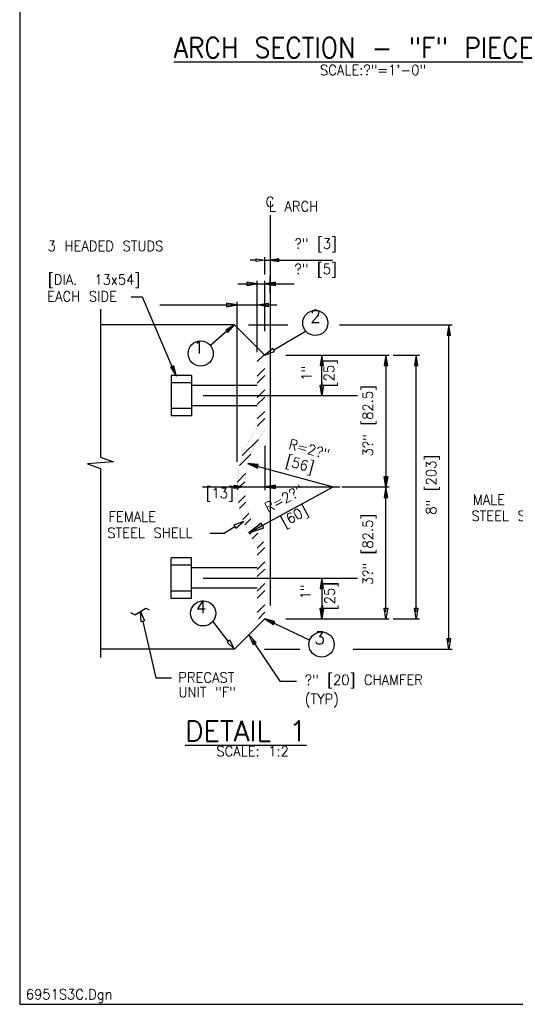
# Model space of a CAD drawing. Extents: x 0 to 1164, y 0 to 483.
# Tile 1 of 17: x 0 to 61, y 0 to 121. Entities that reach past the tile are written whole.
import ezdxf
from ezdxf.enums import TextEntityAlignment as Align

# ---------------------------------------------------------------- set-up
doc = ezdxf.new("R2010")
doc.units = 0
doc.header["$MEASUREMENT"] = 0
for name, color, linetype in [('DIM', 7, 'CONTINUOUS'), ('FOOTING', 7, 'CONTINUOUS'), ('OUTLINE', 7, 'CONTINUOUS'), ('PAN_BLK', 7, 'CONTINUOUS'), ('PARTSLIST', 7, 'CONTINUOUS'), ('REBAR', 7, 'CONTINUOUS'), ('RS_LABELS', 7, 'CONTINUOUS'), ('WELDS', 1, 'CONTINUOUS')]:
    doc.layers.add(name, color=color, linetype=linetype)
doc.styles.add('TXT_SHX', font='txt.shx')

# ---------------------------------------------------------------- blocks, each defined once
blk = doc.blocks.new('CR_X1')
at = {"layer": 'PARTSLIST', "color": 253, "linetype": 'CONTINUOUS'}
blk.add_circle((0, 0), 0.1243, dxfattribs=at)

msp = doc.modelspace()

# ---------------------------------------------------------------- hatches: boundary and pattern name
at = {"layer": 'OUTLINE', "linetype": 'CONTINUOUS'}
for points in [[(31.97, 91.58), (31.97, 91.93), (30.9, 91.75)], [(31.56, 88.62), (31.56, 89.05), (30.27, 88.83)], [(52.76, 82.51), (53.19, 82.51), (52.98, 83.8)], [(37.07, 78.76), (37.5, 78.76), (37.28, 80.05)], [(19.03, 78.73), (18.63, 78.56), (19.34, 77.46)], [(29.34, 66.12), (29.45, 66.54), (28.15, 66.67)], [(45, 65.09), (45.43, 65.09), (45.21, 63.8)], [(26.47, 63.59), (26.47, 64.02), (27.76, 63.8)], [(31.56, 63.59), (31.56, 64.02), (30.27, 63.8)], [(45, 62.51), (45.43, 62.51), (45.21, 63.8)], [(30.13, 58.76), (29.82, 59.33), (28.28, 58.12)], [(37.07, 51.26), (37.5, 51.26), (37.28, 52.55)], [(37.07, 48.84), (37.5, 48.84), (37.28, 47.55)]]:
    msp.add_hatch(color=7, dxfattribs=at).paths.add_polyline_path(points)
at = {"layer": 'PARTSLIST', "linetype": 'CONTINUOUS'}
for points in [[(25.44, 83.14), (25.71, 82.82), (26.52, 83.8)], [(31.31, 46.82), (31.49, 47.2), (30.27, 47.55)]]:
    msp.add_hatch(color=7, dxfattribs=at).paths.add_polyline_path(points)

# ---------------------------------------------------------------- linework, layer by layer
at = {"layer": 'DIM', "color": 7, "linetype": 'CONTINUOUS'}
for p, q in [((29.33, 79.24), (30.14, 80.05)), ((29.33, 77.47), (30.27, 78.41)), ((29.33, 76.59), (30.27, 77.53)), ((29.56, 75.05), (30.27, 75.76)), ((29.33, 74.82), (29.56, 75.05)), ((29.33, 73.94), (30.27, 74.88)), ((29.33, 72.17), (30.27, 73.11)), ((29.33, 71.29), (30.27, 72.22)), ((27.48, 67.67), (29.47, 69.66)), ((27.13, 66.43), (28.55, 67.85)), ((26.85, 64.38), (27.89, 65.43)), ((27.15, 63.8), (27.79, 64.44)), ((26.84, 63.49), (27.15, 63.8)), ((26.99, 61.87), (27.82, 62.71)), ((27.14, 61.13), (27.93, 61.93)), ((27.54, 59.77), (28.28, 60.51)), ((27.79, 59.14), (28.51, 59.85)), ((28.37, 57.95), (29.06, 58.64)), ((28.7, 57.4), (29.38, 58.08)), ((29.33, 56.26), (30.11, 57.04)), ((29.33, 55.38), (30.27, 56.31)), ((29.33, 53.61), (30.27, 54.55)), ((29.33, 52.73), (30.27, 53.66)), ((29.33, 50.96), (30.27, 51.89)), ((29.33, 50.07), (30.27, 51.01)), ((29.33, 48.31), (30.27, 49.24)), ((29.46, 47.55), (30.27, 48.36))]:
    msp.add_line(p, q, dxfattribs=at)
at = {"layer": 'FOOTING', "color": 7, "linetype": 'CONTINUOUS'}
for p, q in [((18.71, 77.55), (18.71, 72.55)), ((21.21, 77.55), (18.71, 77.55)), ((21.21, 76.64), (18.71, 76.64)), ((21.21, 77.55), (21.21, 72.55)), ((29.33, 76.3), (21.21, 76.3)), ((22.65, 75.05), (41.69, 75.05)), ((21.21, 73.46), (18.71, 73.46)), ((29.33, 73.8), (21.21, 73.8)), ((21.21, 72.55), (18.71, 72.55)), ((22.55, 63.8), (39.5, 63.8)), ((18.71, 50.05), (18.71, 55.05)), ((21.21, 55.05), (18.71, 55.05)), ((21.21, 50.05), (21.21, 55.05)), ((21.21, 54.14), (18.71, 54.14)), ((29.33, 53.8), (21.21, 53.8)), ((22.65, 52.55), (41.69, 52.55)), ((29.33, 51.3), (21.21, 51.3)), ((21.21, 50.96), (18.71, 50.96)), ((21.21, 50.05), (18.71, 50.05))]:
    msp.add_line(p, q, dxfattribs=at)
at = {"layer": 'FOOTING', "color": 7, "linetype": 'CONTINUOUS', "const_width": 0.00984}
msp.add_lwpolyline([(29.33, 47.55), (29.33, 56.51, -0.342997), (29.33, 71.09), (29.33, 80.05), (30.27, 80.05), (30.27, 70.76, 0.359211), (30.27, 56.84), (30.27, 47.55)], format="xyb", close=True, dxfattribs=at)
at = {"layer": 'OUTLINE', "color": 7, "linetype": 'CONTINUOUS'}
for p, q in [((29.2, 91.75), (28.43, 91.75)), ((30.27, 89.98), (30.27, 92.14)), ((30.27, 91.75), (30.9, 91.75)), ((31.75, 91.75), (38.63, 91.75)), ((26.91, 88.83), (30.27, 88.83)), ((29.33, 83.05), (29.33, 89.22)), ((30.27, 82.99), (30.27, 89.22)), ((30.9, 87.73), (30.9, 89.77)), ((31.13, 88.83), (33.88, 88.83)), ((19, 78.25), (15.17, 87.21)), ((17.3, 86.23), (31.72, 86.23)), ((26.83, 66.89), (26.83, 86.62)), ((29.33, 80.39), (29.33, 86.62)), ((28.26, 83.8), (33.08, 83.8)), ((39.46, 83.8), (53.37, 83.8)), ((52.98, 44.66), (52.98, 83.8)), ((32.85, 80.05), (45.6, 80.05)), ((32.85, 80.05), (37.67, 80.05)), ((37.28, 75.05), (37.28, 80.05)), ((45.21, 80.05), (45.21, 63.8)), ((46.11, 80.05), (49.33, 80.05)), ((48.94, 48.41), (48.94, 80.05)), ((32.85, 75.05), (37.67, 75.05)), ((30.27, 68.87), (30.27, 63.41)), ((28.98, 66.44), (38.71, 63.8)), ((29.03, 58.53), (38.71, 63.8)), ((39.77, 63.8), (45.6, 63.8)), ((39.77, 63.8), (45.6, 63.8)), ((45.21, 48.41), (45.21, 63.8)), ((32.85, 52.55), (37.67, 52.55)), ((37.28, 51.69), (37.28, 48.41)), ((32.85, 47.55), (45.6, 47.55)), ((32.85, 47.55), (37.67, 47.55)), ((46.11, 47.55), (49.33, 47.55)), ((28.75, 44.84), (32.12, 39.84)), ((30.21, 43.8), (34.59, 43.8)), ((41.15, 43.8), (53.37, 43.8)), ((32.12, 39.84), (34.17, 39.84))]:
    msp.add_line(p, q, dxfattribs=at)
for points in [[(29.2, 91.58), (29.2, 91.93), (30.27, 91.75)], [(31.97, 91.58), (31.97, 91.93), (30.9, 91.75)], [(28.04, 89.05), (28.04, 88.62), (29.33, 88.83)], [(31.56, 88.62), (31.56, 89.05), (30.27, 88.83)], [(25.54, 86.44), (25.54, 86.01), (26.83, 86.23)], [(30.66, 86.44), (30.66, 86.01), (29.37, 86.23)], [(52.76, 82.51), (53.19, 82.51), (52.98, 83.8)], [(37.07, 78.76), (37.5, 78.76), (37.28, 80.05)], [(45, 78.76), (45.43, 78.76), (45.21, 80.05)], [(48.73, 78.76), (49.16, 78.76), (48.94, 80.05)], [(19.03, 78.73), (18.63, 78.56), (19.34, 77.46)], [(37.07, 76.34), (37.5, 76.34), (37.28, 75.05)], [(29.34, 66.12), (29.45, 66.54), (28.15, 66.67)], [(45, 65.09), (45.43, 65.09), (45.21, 63.8)], [(26.47, 63.59), (26.47, 64.02), (27.76, 63.8)], [(31.56, 63.59), (31.56, 64.02), (30.27, 63.8)], [(45, 62.51), (45.43, 62.51), (45.21, 63.8)], [(30.13, 58.76), (29.82, 59.33), (28.28, 58.12)], [(37.07, 51.26), (37.5, 51.26), (37.28, 52.55)], [(37.07, 48.84), (37.5, 48.84), (37.28, 47.55)], [(45, 48.84), (45.43, 48.84), (45.21, 47.55)], [(48.73, 48.84), (49.16, 48.84), (48.94, 47.55)], [(28.82, 44.37), (29.17, 44.61), (28.27, 45.56)], [(52.76, 45.09), (53.19, 45.09), (52.98, 43.8)]]:
    msp.add_lwpolyline(points, close=True, dxfattribs=at)
at = {"layer": 'PAN_BLK', "color": 3, "linetype": 'CONTINUOUS'}
for p, q in [((0, 250.04), (0, 0)), ((0, 0), (354.01, 0))]:
    msp.add_line(p, q, dxfattribs=at)
at = {"layer": 'PARTSLIST', "color": 7, "linetype": 'CONTINUOUS'}
for p, q in [((15.17, 87.21), (13.76, 87.21)), ((25.58, 82.98), (23.55, 81.22)), ((31.35, 80.69), (35.29, 83.02)), ((26.56, 58.89), (25.26, 58.11)), ((23.46, 58.11), (25.26, 58.11)), ((15.2, 47.22), (16.8, 40.25)), ((25.75, 44.79), (23.85, 47.23)), ((31.4, 47.01), (35.8, 44.89)), ((16.8, 40.25), (18.72, 40.25))]:
    msp.add_line(p, q, dxfattribs=at)
for points in [[(25.44, 83.14), (25.71, 82.82), (26.52, 83.8)], [(31.45, 80.51), (31.24, 80.87), (30.27, 80.05)], [(26.45, 59.07), (26.66, 58.71), (27.63, 59.53)], [(15.41, 47.27), (15, 47.17), (14.93, 48.44)], [(31.31, 46.82), (31.49, 47.2), (30.27, 47.55)], [(25.92, 44.91), (25.59, 44.66), (26.52, 43.8)]]:
    msp.add_lwpolyline(points, close=True, dxfattribs=at)
at = {"layer": 'REBAR', "color": 7, "linetype": 'CONTINUOUS'}
for p, q in [((9.96, 85.71), (9.96, 67.48)), ((11.56, 66.9), (8.38, 66.63)), ((9.96, 67.48), (11.56, 66.9)), ((8.38, 66.63), (9.96, 66.08)), ((9.96, 66.08), (9.96, 42.78))]:
    msp.add_line(p, q, dxfattribs=at)
at = {"layer": 'RS_LABELS', "color": 7, "linetype": 'CONTINUOUS'}
for p, q in [((30.9, 97.3), (30.9, 49.17)), ((26.52, 83.8), (9.96, 83.8)), ((30.27, 80.05), (26.52, 83.8)), ((26.52, 43.8), (30.27, 47.55)), ((26.52, 43.8), (9.96, 43.8))]:
    msp.add_line(p, q, dxfattribs=at)
at = {"layer": 'WELDS', "color": 2, "linetype": 'CONTINUOUS'}
msp.add_line((14.23, 48.04), (13.72, 48.27), dxfattribs=at)
msp.add_lwpolyline([(14.23, 48.04), (15.58, 48.86), (16, 48.63)], dxfattribs=at)

# ---------------------------------------------------------------- block references
at = {"layer": 'PARTSLIST', "linetype": 'CONTINUOUS', "xscale": 12.5, "yscale": 12.5, "zscale": 12.5}
for p in [(36.49, 84.01), (22.34, 80.24), (22.64, 48.2), (37.26, 44.37)]:
    msp.add_blockref('CR_X1', p, dxfattribs=at)

# ---------------------------------------------------------------- texts
at = {"layer": 'OUTLINE', "color": 7, "linetype": 'CONTINUOUS', "style": 'TXT_SHX', "width": 0.95}
for s, p in [('SCALE:?"=1\'-0"', (43.61, 114.57)), ('?" [3]', (36.53, 93.17)), ('?" [5]', (36.52, 90.04)), ('[13]', (24.69, 62.4)), ('SCALE: 1:2', (28.75, 30.59))]:
    msp.add_text(s, height=1.25, dxfattribs=at).set_placement(p, align=Align.CENTER)
for s, rotation, p in [('[25] ', 90, (38.81, 78.36)), ('1" ', 90, (36.03, 78.33)), ('3?" [82.5]', 90, (43.59, 71.94)), ('R=2?" ', 344.8069, (36.09, 67.71)), ('[56]', 344.8069, (34.44, 66.01)), ('8" [203]', 90, (51.41, 64.06)), ('R=2?" ', 28.5677, (33.38, 62.06)), ('[60]', 28.5677, (34.2, 59.67)), ('3?" [82.5]', 90, (43.59, 56.07)), ('1" ', 90, (35.89, 51.39)), ('[25] ', 90, (38.89, 50.87))]:
    msp.add_text(s, height=1.25, rotation=rotation, dxfattribs=at).set_placement(p, align=Align.CENTER)
at = {"layer": 'OUTLINE', "color": 7, "linetype": 'CONTINUOUS', "style": 'TXT_SHX'}
msp.add_text('%%uDETAIL 1', height=2.5, dxfattribs=at).set_placement((20.42, 32.44))
at = {"layer": 'PARTSLIST', "color": 7, "linetype": 'CONTINUOUS', "style": 'TXT_SHX'}
msp.add_text('%%uARCH SECTION - "F" PIECE', height=2.5, dxfattribs=at).set_placement((19, 116.72))
at = {"layer": 'PARTSLIST', "color": 7, "linetype": 'CONTINUOUS', "style": 'TXT_SHX', "width": 0.95}
for s, p in [('C', (30.36, 98.33)), ('L ARCH', (30.76, 97.77)), ('3 HEADED STUDS', (3.45, 92.88)), ('[DIA.  13x54]', (3.49, 88.74)), ('EACH SIDE', (3.41, 86.67)), ('MALE', (55.95, 61.6)), ('FEMALE', (10.97, 59.51)), ('STEEL SHELL', (55.76, 59.6)), ('STEEL SHELL', (10.82, 57.5)), ('PRECAST', (19.57, 39.68)), ('?" [20] CHAMFER', (35.18, 39.38)), ('UNIT "F"', (19.6, 37.86)), ('(TYP)', (35.18, 37.02))]:
    msp.add_text(s, height=1.25, dxfattribs=at).set_placement(p)
for s, p in [('2', (36.51, 84.05)), ('1', (22.1, 80.26)), ('4', (22.4, 48.23)), ('3', (37.02, 44.39))]:
    msp.add_text(s, height=1.56, dxfattribs=at).set_placement(p, align=Align.CENTER)
at = {"layer": 'PARTSLIST', "color": 253, "linetype": 'CONTINUOUS', "style": 'TXT_SHX', "width": 0.95}
msp.add_text('6951S3C.Dgn', height=1.25, dxfattribs=at).set_placement((0.76, 0.61))

doc.saveas('drawing.dxf')
